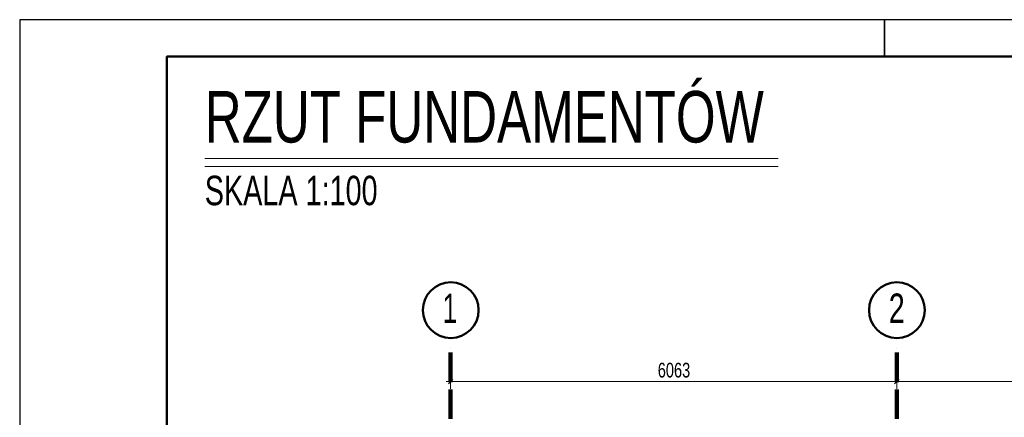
# Model space of a CAD drawing. Header units: millimetres. Extents: x 0 to 60000, y 0 to 29700.
# Tile 27 of 86: x 0 to 13379, y 24300 to 29700. Entities that reach past the tile are written whole.
import ezdxf

# ---------------------------------------------------------------- set-up
doc = ezdxf.new("R2010")
doc.units = ezdxf.units.MM
doc.linetypes.add('STRICHPUNKT2_S11', pattern=[500, 400, -50, 0, -50])
doc.linetypes.add('STRICHPUNKT2_S5', pattern=[1100, 800, -100, 100, -100])
for name, color, linetype, lineweight in [('Ogólne', 7, 'Continuous', 25), ('Osie', 30, 'STRICHPUNKT2_S5', 18), ('Posadowienie płytkie', 7, 'Continuous', 25)]:
    doc.layers.add(name, color=color, linetype=linetype, lineweight=lineweight)
doc.styles.add('ARIAL', font='ARIAL.TTF')

msp = doc.modelspace()

# ---------------------------------------------------------------- linework, layer by layer
at = {"layer": 'Ogólne', "color": 4, "linetype": 'Continuous', "lineweight": 13, "transparency": 33554687}
for p, q in [((2515, 27815), (10306, 27815)), ((2515, 27705), (10306, 27705)), ((5856, 24785), (5796, 24785)), ((5826, 24755), (5886, 24815)), ((5856, 24785), (5856, 24885)), ((5856, 24785), (5856, 24685)), ((11889, 24755), (11949, 24815)), ((11919, 24785), (11919, 24885)), ((11919, 24785), (11919, 24685)), ((11919, 24785), (18002, 24785))]:
    msp.add_line(p, q, dxfattribs=at)
msp.add_lwpolyline([(5856, 24785), (8638, 24785), (8638, 24785), (11919, 24785)], dxfattribs=at)
at = {"layer": 'Osie', "color": 1, "linetype": 'STRICHPUNKT2_S11', "lineweight": 140, "transparency": 33554687}
for p, q in [((5856, 4275), (5856, 25275)), ((11919, 4275), (11919, 25275))]:
    msp.add_line(p, q, dxfattribs=at)
at = {"layer": 'Osie', "color": 2, "linetype": 'Continuous', "lineweight": 50, "transparency": 33554687}
for centre in [(5857, 25755), (11920, 25755)]:
    msp.add_circle(centre, 379, dxfattribs=at)
at = {"layer": 'Posadowienie płytkie', "color": 6, "linetype": 'Continuous', "lineweight": 35, "transparency": 33554687}
msp.add_line((11750, 29700), (11750, 29200), dxfattribs=at)
at = {"layer": 'Posadowienie płytkie', "color": 3, "linetype": 'Continuous', "lineweight": 25, "transparency": 33554687}
msp.add_lwpolyline([(0, 0), (60000, 0), (60000, 29700), (0, 29700), (0, 0)], close=True, dxfattribs=at)
at = {"layer": 'Posadowienie płytkie', "color": 2, "linetype": 'Continuous', "lineweight": 50, "transparency": 33554687}
msp.add_lwpolyline([(2000, 500), (59500, 500), (59500, 29200), (2000, 29200), (2000, 500)], close=True, dxfattribs=at)

# ---------------------------------------------------------------- texts
at = {"layer": 'Ogólne', "color": 2, "linetype": 'Continuous', "lineweight": 50, "transparency": 33554687, "insert": (2515, 28022), "char_height": 700, "width": 7895.57, "attachment_point": 7, "style": 'ARIAL'}
msp.add_mtext('\\W0.71;RZUT FUNDAMENTÓW', dxfattribs=at)
at = {"layer": 'Ogólne', "color": 3, "linetype": 'Continuous', "lineweight": 25, "transparency": 33554687, "attachment_point": 7, "style": 'ARIAL'}
for s, insert, char_height, width in [('\\W0.70;SKALA 1:100', (2515, 27175), 400, 2536.73), ('\\W0.71;6063', (8670, 24838), 200, 514.96)]:
    msp.add_mtext(s, dxfattribs=dict(at, insert=insert, char_height=char_height, width=width))
at = {"layer": 'Osie', "color": 2, "linetype": 'Continuous', "lineweight": 50, "transparency": 33554687, "char_height": 400, "attachment_point": 7, "style": 'ARIAL'}
for s, insert, width in [('\\W0.64;1', (5746, 25581), 349.72), ('\\W0.70;2', (11809, 25581), 362.16)]:
    msp.add_mtext(s, dxfattribs=dict(at, insert=insert, width=width))

doc.saveas('drawing.dxf')
